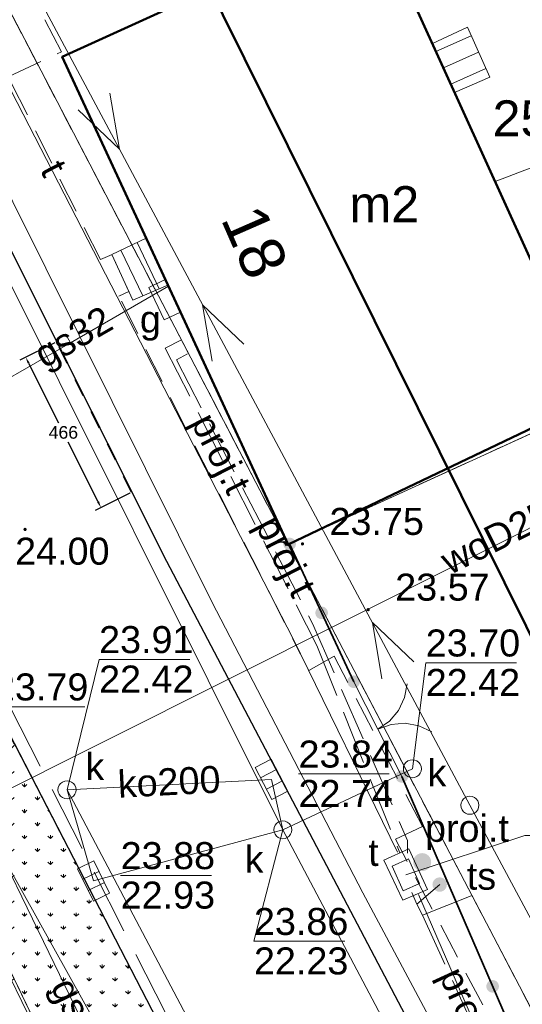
# Model space of a CAD drawing. Extents: x 5491061 to 5491264, y 5912943 to 5913063.
# Tile 56 of 58: x 5491230 to 5491244, y 5912997 to 5913025. Entities that reach past the tile are written whole.
import ezdxf
from ezdxf.enums import TextEntityAlignment as Align

# ---------------------------------------------------------------- set-up
doc = ezdxf.new("R2010")
doc.units = 0
for name, pattern in [('DGN Style 3', [2.568211, 1.834436, -0.733774]), ('PRZER1-1', [1, 0.5, -0.5]), ('PRZER2-1', [1.5, 1, -0.5]), ('PRZER3-1', [2, 1.5, -0.5])]:
    doc.linetypes.add(name, pattern=pattern)
doc.layers.get('0').update_dxf_attribs({"linetype": 'CONTINUOUS'})
doc.layers.add('AK_rośliny', color=7, linetype='CONTINUOUS')
doc.layers.add('AK_wymiary', color=7, linetype='CONTINUOUS')
for name, color, linetype, lineweight in [('GEPADR_O', 7, 'CONTINUOUS', 18), ('GEPPGD', 7, 'CONTINUOUS', 18), ('GESBZO', 7, 'CONTINUOUS', 50), ('GESBZO_O', 7, 'CONTINUOUS', 50), ('GESDZI', 7, 'CONTINUOUS', 18), ('GESDZI_O', 7, 'CONTINUOUS', 18), ('GESKKL', 82, 'CONTINUOUS', 18), ('GESSCH', 7, 'CONTINUOUS', 18), ('GESUZY', 96, 'CONTINUOUS', 18), ('GSLKBR', 7, 'CONTINUOUS', 18), ('GSLKOG', 7, 'CONTINUOUS', 35), ('GSLKRW', 7, 'CONTINUOUS', 25), ('GSPWPS', 7, 'CONTINUOUS', 13), ('GSPWPS_O', 7, 'CONTINUOUS', 13), ('GSSKOA', 7, 'CONTINUOUS', 18), ('GSSKOD', 7, 'CONTINUOUS', 18), ('GULEPR', 1, 'CONTINUOUS', 18), ('GULGPR', 52, 'CONTINUOUS', 18), ('GULGPR_O', 52, 'CONTINUOUS', 18), ('GULKPR', 36, 'CONTINUOUS', 18), ('GULKPR_O', 36, 'CONTINUOUS', 18), ('GULTPR', 30, 'CONTINUOUS', 18), ('GULTPR_O', 30, 'CONTINUOUS', 18), ('GULWPR', 5, 'CONTINUOUS', 18), ('GULWPR_O', 5, 'CONTINUOUS', 18), ('GUPGSG', 52, 'CONTINUOUS', 18), ('GUPGSG_O', 52, 'CONTINUOUS', 18), ('GUPISN', 7, 'CONTINUOUS', 18), ('GUPIWZ', 7, 'CONTINUOUS', 18), ('GUPIWZ_O', 7, 'CONTINUOUS', 18), ('GUPKKS', 36, 'CONTINUOUS', 18), ('GUPKSD', 36, 'CONTINUOUS', 18), ('GUPKSD_O', 36, 'CONTINUOUS', 18), ('GUPPRZ_O', 7, 'CONTINUOUS', 18), ('GUPTST', 30, 'CONTINUOUS', 18), ('GUPTST_O', 30, 'CONTINUOUS', 18), ('GUPTUT', 30, 'CONTINUOUS', 18), ('GUPTUT_O', 30, 'CONTINUOUS', 18), ('GUPZCP', 7, 'CONTINUOUS', 18), ('GUSIKP', 7, 'CONTINUOUS', 18), ('Zakres opracowania', 1, 'DGN Style 3', 50)]:
    doc.layers.add(name, color=color, linetype=linetype, lineweight=lineweight)
doc.styles.add('Arial', font='arial.ttf')
doc.styles.get("Standard").update_dxf_attribs({"font": 'txt.shx'})
doc.dimstyles.get("Standard").update_dxf_attribs({"dimtxt": 0.18, "dimasz": 0.18, "dimexe": 0.18, "dimexo": 0.0625, "dimgap": 0.09, "dimtad": 0, "dimtih": 1, "dimtoh": 1, "dimdec": 4, "dimzin": 0, "dimdsep": 46, "dimtxsty": 'Standard', "dimcen": 0.09, "dimadec": 0, "dimazin": 0, "dimtfac": 1, "dimtdec": 4, "dimtofl": 0, "dimtmove": 0, "dimatfit": 3, "dimfxl": 1, "dimtolj": 1, "dimtzin": 0, "dimarcsym": 0})

# ---------------------------------------------------------------- blocks, each defined once
blk = doc.blocks.new('D_GSPWPS1')
blk.add_hatch(color=0).paths.add_polyline_path([(-0.045, 0), (-0.043467, -0.011647), (-0.038971, -0.0225), (-0.03182, -0.03182), (-0.0225, -0.038971), (-0.011647, -0.043467), (0, -0.045), (0.011647, -0.043467), (0.0225, -0.038971), (0.03182, -0.03182), (0.038971, -0.0225), (0.043467, -0.011647), (0.045, 0), (0.043467, 0.011647), (0.038971, 0.0225), (0.03182, 0.03182), (0.0225, 0.038971), (0.011647, 0.043467), (0, 0.045), (-0.011647, 0.043467), (-0.0225, 0.038971), (-0.03182, 0.03182), (-0.038971, 0.0225), (-0.043467, 0.011647)])
blk = doc.blocks.new('D_GUPZCP1')
at = {"color": 0}
blk.add_lwpolyline([(0, 0.25), (0, -0.25)], dxfattribs=at)
blk = doc.blocks.new('D_GUPKSD1_1')
at = {"color": 0}
blk.add_lwpolyline([(0, 0.25), (0.064705, 0.241481), (0.125, 0.216506), (0.176777, 0.176777), (0.216506, 0.125), (0.241481, 0.064705), (0.25, 0), (0.241481, -0.064705), (0.216506, -0.125), (0.176777, -0.176777), (0.125, -0.216506), (0.064705, -0.241481), (0, -0.25), (-0.064705, -0.241481), (-0.125, -0.216506), (-0.176777, -0.176777), (-0.216506, -0.125), (-0.241481, -0.064705), (-0.25, 0), (-0.241481, 0.064705), (-0.216506, 0.125), (-0.176777, 0.176777), (-0.125, 0.216506), (-0.064705, 0.241481)], close=True, dxfattribs=at)
blk = doc.blocks.new('D_GUPKKS1')
at = {"color": 0}
blk.add_lwpolyline([(0.5, -0.25), (-0.5, -0.25), (-0.5, 0.25), (0.5, 0.25)], close=True, dxfattribs=at)
for points in [[(-0.175, -0.25), (-0.175, 0.25)], [(0.175, -0.25), (0.175, 0.25)]]:
    blk.add_lwpolyline(points, dxfattribs=at)
blk = doc.blocks.new('D_GUPGSG1')
at = {"color": 0}
blk.add_lwpolyline([(-0.5, -0.25), (-0.5, 0.25), (0.5, 0.25), (0.5, -0.25)], close=True, dxfattribs=at)
blk = doc.blocks.new('D_GUPTST1')
blk.add_hatch(color=0).paths.add_polyline_path([(-0.25, 0), (-0.241481, -0.064705), (-0.216506, -0.125), (-0.176777, -0.176777), (-0.125, -0.216506), (-0.064705, -0.241481), (0, -0.25), (0.064705, -0.241481), (0.125, -0.216506), (0.176777, -0.176777), (0.216506, -0.125), (0.241481, -0.064705), (0.25, 0), (0.241481, 0.064705), (0.216506, 0.125), (0.176777, 0.176777), (0.125, 0.216506), (0.064705, 0.241481), (0, 0.25), (-0.064705, 0.241481), (-0.125, 0.216506), (-0.176777, 0.176777), (-0.216506, 0.125), (-0.241481, 0.064705)])
blk = doc.blocks.new('D_GUPTUT1')
blk.add_hatch(color=0).paths.add_polyline_path([(-0.2, 0), (-0.193185, -0.051764), (-0.173205, -0.1), (-0.141421, -0.141421), (-0.1, -0.173205), (-0.051764, -0.193185), (0, -0.2), (0.051764, -0.193185), (0.1, -0.173205), (0.141421, -0.141421), (0.173205, -0.1), (0.193185, -0.051764), (0.2, 0), (0.193185, 0.051764), (0.173205, 0.1), (0.141421, 0.141421), (0.1, 0.173205), (0.051764, 0.193185), (0, 0.2), (-0.051764, 0.193185), (-0.1, 0.173205), (-0.141421, 0.141421), (-0.173205, 0.1), (-0.193185, 0.051764)])
blk = doc.blocks.new('D_GUPIWZ1_1')
at = {"color": 0}
blk.add_lwpolyline([(0, 0.25), (0.064705, 0.241481), (0.125, 0.216506), (0.176777, 0.176777), (0.216506, 0.125), (0.241481, 0.064705), (0.25, 0), (0.241481, -0.064705), (0.216506, -0.125), (0.176777, -0.176777), (0.125, -0.216506), (0.064705, -0.241481), (0, -0.25), (-0.064705, -0.241481), (-0.125, -0.216506), (-0.176777, -0.176777), (-0.216506, -0.125), (-0.241481, -0.064705), (-0.25, 0), (-0.241481, 0.064705), (-0.216506, 0.125), (-0.176777, 0.176777), (-0.125, 0.216506), (-0.064705, 0.241481)], close=True, dxfattribs=at)
blk = doc.blocks.new('D_GUPIWZ1_3')
at = {"color": 0}
blk.add_lwpolyline([(0.375, -0.25), (-0.375, -0.25), (-0.375, 0.25), (0.375, 0.25)], close=True, dxfattribs=at)
blk = doc.blocks.new('D_GUPISN1')
at = {"color": 0}
blk.add_lwpolyline([(0, 0.25), (0.064705, 0.241481), (0.125, 0.216506), (0.176777, 0.176777), (0.216506, 0.125), (0.241481, 0.064705), (0.25, 0), (0.241481, -0.064705), (0.216506, -0.125), (0.176777, -0.176777), (0.125, -0.216506), (0.064705, -0.241481), (0, -0.25), (-0.064705, -0.241481), (-0.125, -0.216506), (-0.176777, -0.176777), (-0.216506, -0.125), (-0.241481, -0.064705), (-0.25, 0), (-0.241481, 0.064705), (-0.216506, 0.125), (-0.176777, 0.176777), (-0.125, 0.216506), (-0.064705, 0.241481)], close=True, dxfattribs=at)
blk = doc.blocks.new('D_GEPPGD1_2')
blk.add_hatch(color=0).paths.add_polyline_path([(0, -0.045), (0.013906, -0.042798), (0.02645, -0.036406), (0.036406, -0.02645), (0.042798, -0.013906), (0.045, 0), (0.042798, 0.013906), (0.036406, 0.02645), (0.02645, 0.036406), (0.013906, 0.042798), (0, 0.045), (-0.013906, 0.042798), (-0.02645, 0.036406), (-0.036406, 0.02645), (-0.042798, 0.013906), (-0.045, 0), (-0.042798, -0.013906), (-0.036406, -0.02645), (-0.02645, -0.036406), (-0.013906, -0.042798)])
blk = doc.blocks.new('D_KOLO')
blk.add_hatch(color=0).paths.add_polyline_path([(-0.175, 0), (-0.169037, -0.045293), (-0.151554, -0.0875), (-0.123744, -0.123744), (-0.0875, -0.151554), (-0.045293, -0.169037), (0, -0.175), (0.045293, -0.169037), (0.0875, -0.151554), (0.123744, -0.123744), (0.151554, -0.0875), (0.169037, -0.045293), (0.175, 0), (0.169037, 0.045293), (0.151554, 0.0875), (0.123744, 0.123744), (0.0875, 0.151554), (0.045293, 0.169037), (0, 0.175), (-0.045293, 0.169037), (-0.0875, 0.151554), (-0.123744, 0.123744), (-0.151554, 0.0875), (-0.169037, 0.045293)])
blk = doc.blocks.new('D_GSLKOG1')
blk.add_hatch(color=0).paths.add_polyline_path([(-0.175, 0), (-0.169037, -0.045293), (-0.151554, -0.0875), (-0.123744, -0.123744), (-0.0875, -0.151554), (-0.045293, -0.169037), (0, -0.175), (0.045293, -0.169037), (0.0875, -0.151554), (0.123744, -0.123744), (0.151554, -0.0875), (0.169037, -0.045293), (0.175, 0), (0.169037, 0.045293), (0.151554, 0.0875), (0.123744, 0.123744), (0.0875, 0.151554), (0.045293, 0.169037), (0, 0.175), (-0.045293, 0.169037), (-0.0875, 0.151554), (-0.123744, 0.123744), (-0.151554, 0.0875), (-0.169037, 0.045293)])
blk = doc.blocks.new('D_GSLKBR1')
at = {"color": 0}
for points in [[(1.299038, 0.75), (1.06066, 0.43934), (0.75, 0.200962), (0.388229, 0.051111), (0, 0)], [(0, 0), (0.388229, -0.051111), (0.75, -0.200962), (1.06066, -0.43934), (1.299038, -0.75)]]:
    blk.add_lwpolyline(points, dxfattribs=at)
blk = doc.blocks.new('D_SUEP1')
at = {"color": 0}
blk.add_lwpolyline([(-0.75, -0.5), (0.75, 0), (-0.75, 0.5)], dxfattribs=at)
blk = doc.blocks.new('0')
at = {"linetype": 'Continuous', "lineweight": 5, "true_color": 0xc8c92d, "transparency": 33554534}
h = blk.add_hatch(dxfattribs=at)
h.set_pattern_fill('GRASS', color=52, scale=0.02)
h.set_pattern_definition([(90, (5491340.91723, 5912991.77712), (-0.3592102, 0.3592102), [0.09525, -0.6231705]), (45, (5491340.91723, 5912991.7771), (-0.3592102, 0.3592102), [0.09525, -0.41275]), (135, (5491340.91723, 5912991.7771), (-0.3592102, -0.3592102), [0.09525, -0.41275])])
h.paths.add_polyline_path([(5491281.949, 5913006.186), (5491279.417, 5913004.881), (5491290.369, 5912982.438), (5491294.129, 5912982.647)])
at = {"layer": 'AK_rośliny', "color": 9, "linetype": 'Continuous', "lineweight": 0, "true_color": 0xc7c8ca}
for p, q in [((5491281.949, 5913006.186, -9.583), (5491279.417, 5913004.881, -9.583)), ((5491294.129, 5912982.647, 0.477), (5491281.949, 5913006.186, -9.583)), ((5491279.417, 5913004.881, -9.583), (5491290.369, 5912982.438, 0.477)), ((5491290.369, 5912982.438, 0.477), (5491294.129, 5912982.647, 0.477))]:
    blk.add_line(p, q, dxfattribs=at)
blk = doc.blocks.new('*D89')
at = {"layer": 'AK_wymiary', "color": 0, "linetype": 'Continuous', "lineweight": -2, "transparency": 16777216}
for p, q in [((5491231.118, 5913015.6), (5491230.153, 5913015.117)), ((5491230.394, 5913015.036), (5491231.224, 5913013.379)), ((5491232.323, 5913011.184), (5491231.493, 5913012.842)), ((5491233.208, 5913011.426), (5491232.243, 5913010.943))]:
    blk.add_line(p, q, dxfattribs=at)
at = {"layer": 'AK_wymiary', "color": 0, "linetype": 'Continuous', "lineweight": 30, "transparency": 16777216}
for points in [[(5491230.421, 5913015.05), (5491230.367, 5913015.023), (5491230.314, 5913015.197)], [(5491232.35, 5913011.198), (5491232.296, 5913011.171), (5491232.404, 5913011.023)]]:
    blk.add_solid(points, dxfattribs=at)
at = {"layer": 'AK_wymiary', "color": 0, "linetype": 'Continuous', "lineweight": 9, "transparency": 16777216, "insert": (5491231.359, 5913013.11), "char_height": 0.18, "attachment_point": 5}
blk.add_mtext('\\A1;{\\fArial|b0|i0|c238|p34;\\H1.94444x;466}', dxfattribs=at)

msp = doc.modelspace()

# ---------------------------------------------------------------- hatches: boundary and pattern name
at = {"layer": 'AK_rośliny', "linetype": 'Continuous', "lineweight": -3, "true_color": 0x136734, "transparency": 33554534}
h = msp.add_hatch(dxfattribs=at)
h.set_pattern_fill('GRASS', color=116, scale=0.02)
h.set_pattern_definition([(90, (5491226.88308, 5913000.88213), (-0.35921, 0.35921), [0.09525, -0.62317]), (45, (5491226.8831, 5913000.88213), (-0.35921, 0.35921), [0.09525, -0.41275]), (135, (5491226.8831, 5913000.88213), (-0.35921, -0.35921), [0.09525, -0.41275])])
edge = h.paths.add_edge_path()
edge.add_spline(control_points=[(5491225.80843, 5913006.09867), (5491226.03807, 5913005.58798), (5491226.60902, 5913004.3183), (5491227.98856, 5913001.51976), (5491229.18632, 5912999.0045), (5491230.06422, 5912997.01908), (5491230.29934, 5912996.66945), (5491230.37864, 5912996.37176), (5491229.94435, 5912996.37462), (5491229.60329, 5912996.39138), (5491229.43557, 5912996.0362), (5491229.12346, 5912996.081), (5491228.90573, 5912995.91723), (5491228.73106, 5912995.7271), (5491228.63649, 5912995.4018), (5491228.29908, 5912995.67467), (5491228.04404, 5912995.71357), (5491227.81341, 5912995.7127), (5491227.5657, 5912995.688), (5491227.2745, 5912995.82558), (5491226.93538, 5912995.79205), (5491226.78102, 5912995.52941), (5491226.42334, 5912995.962), (5491226.05319, 5912996.30369), (5491225.44652, 5912997.03109), (5491224.82329, 5912997.74109), (5491224.15041, 5912998.48665), (5491223.85819, 5912998.87697), (5491223.5156, 5912999.12667), (5491223.66893, 5912999.18772), (5491223.85201, 5912999.13395), (5491223.90143, 5912999.47286), (5491223.85949, 5912999.74118), (5491223.65675, 5912999.9829), (5491223.64113, 5913000.24981), (5491223.68016, 5913000.53754), (5491223.57865, 5913000.82656), (5491223.46915, 5913001.01803), (5491223.38752, 5913001.11266), (5491223.4005, 5913001.14519), (5491223.42703, 5913001.15503), (5491223.45493, 5913001.15615), (5491223.49809, 5913001.15137), (5491223.57308, 5913001.14691), (5491223.67506, 5913001.17038), (5491223.76653, 5913001.2496), (5491223.82424, 5913001.3693), (5491223.90266, 5913001.50205), (5491223.93349, 5913001.65984), (5491223.93301, 5913001.80687), (5491223.863, 5913001.92513), (5491223.73659, 5913001.91893), (5491223.74626, 5913002.02444), (5491223.8401, 5913001.9763), (5491223.92575, 5913001.9911), (5491223.98989, 5913002.02682), (5491224.02404, 5913002.07661), (5491224.07887, 5913002.05914), (5491224.14416, 5913002.07597), (5491224.20548, 5913002.11727), (5491224.20793, 5913002.18312), (5491224.27544, 5913002.17971), (5491224.33447, 5913002.21503), (5491224.38924, 5913002.27947), (5491224.4075, 5913002.34406), (5491224.39181, 5913002.39417), (5491224.42597, 5913002.41708), (5491224.44456, 5913002.45378), (5491224.45554, 5913002.50556), (5491224.44121, 5913002.55071), (5491224.43323, 5913002.58779), (5491224.40337, 5913002.60083), (5491224.44724, 5913002.61376), (5491224.46675, 5913002.63847), (5491224.50791, 5913002.68492), (5491224.5047, 5913002.75399), (5491224.49998, 5913002.80998), (5491224.46022, 5913002.83725), (5491224.48771, 5913002.85378), (5491224.49853, 5913002.8781), (5491224.51188, 5913002.90699), (5491224.51337, 5913002.94318), (5491224.50709, 5913002.98523), (5491224.54881, 5913003.00559), (5491224.57494, 5913003.04927), (5491224.60382, 5913003.02588), (5491224.63018, 5913003.0198), (5491224.67106, 5913003.02148), (5491224.71187, 5913003.04019), (5491224.75362, 5913003.07024), (5491224.79238, 5913003.108), (5491224.82814, 5913003.15982), (5491224.86571, 5913003.21912), (5491224.88078, 5913003.28304), (5491224.88958, 5913003.35084), (5491224.89318, 5913003.42231), (5491224.8962, 5913003.50061), (5491224.89404, 5913003.57355), (5491224.86449, 5913003.63355), (5491224.88442, 5913003.68321), (5491224.90559, 5913003.73451), (5491224.9569, 5913003.7163), (5491225.00438, 5913003.72339), (5491225.05383, 5913003.72058), (5491225.09587, 5913003.7285), (5491225.14623, 5913003.74281), (5491225.21423, 5913003.77431), (5491225.27938, 5913003.82801), (5491225.33619, 5913003.89466), (5491225.38569, 5913003.97052), (5491225.42301, 5913004.06535), (5491225.43977, 5913004.17487), (5491225.4374, 5913004.30091), (5491225.42577, 5913004.42597), (5491225.41884, 5913004.54117), (5491225.36063, 5913004.60068), (5491225.37344, 5913004.68005), (5491225.42566, 5913004.67357), (5491225.46687, 5913004.68472), (5491225.50856, 5913004.74707), (5491225.55084, 5913004.83474), (5491225.50762, 5913005.02682), (5491225.84897, 5913004.93433), (5491225.86871, 5913005.1047), (5491225.97189, 5913005.32807), (5491225.98336, 5913005.48271), (5491225.89738, 5913005.76908), (5491225.84005, 5913005.95236), (5491225.75407, 5913006.07836), (5491225.67105, 5913006.19428), (5491225.68854, 5913006.2674), (5491225.73004, 5913006.36246), (5491225.76489, 5913006.229), (5491225.78919, 5913006.17379), (5491225.80544, 5913006.11036), (5491225.80843, 5913006.09867)], knot_values=[0, 0, 0, 0, 1.68020414, 4.1774058, 9.34140629, 10.13537581, 10.57308892, 10.67062097, 10.94387935, 11.47445945, 11.71160883, 11.93192622, 12.31139103, 12.46270525, 12.7412284, 13.0578145, 13.402421, 13.56609198, 13.74377465, 14.13895608, 14.51681238, 14.64239767, 14.89716895, 15.69739153, 16.52530459, 17.5821922, 18.64130328, 19.31564812, 19.44163655, 19.52105284, 19.69425771, 19.94601585, 20.28615415, 20.56104031, 20.83903482, 21.05729589, 21.43132345, 21.71140664, 21.74830441, 21.77797342, 21.79864573, 21.82997197, 21.86129821, 21.92879388, 22.05529772, 22.16337445, 22.27919699, 22.45119041, 22.62352345, 22.75282488, 22.89126089, 22.98687258, 23.03331909, 23.11734085, 23.20126061, 23.30758772, 23.32614754, 23.37111364, 23.44976303, 23.53453733, 23.56848969, 23.61756758, 23.6952084, 23.7780722, 23.86447739, 23.8863758, 23.92218025, 23.96846877, 24.01142349, 24.07585579, 24.10944866, 24.12073547, 24.15242887, 24.18365514, 24.23295036, 24.32476361, 24.37680813, 24.405776, 24.42570539, 24.45091384, 24.48891905, 24.51765009, 24.56195127, 24.59697525, 24.65077756, 24.6693661, 24.69565757, 24.73228788, 24.78950243, 24.82723535, 24.88667019, 24.95048736, 25.01602708, 25.09567293, 25.14452822, 25.22142511, 25.31007024, 25.37960229, 25.44017546, 25.49537687, 25.54336085, 25.57073632, 25.6391461, 25.69078272, 25.71727719, 25.76714624, 25.84767019, 25.94011202, 26.01785459, 26.10989698, 26.21061162, 26.32093438, 26.44037288, 26.5857705, 26.70721721, 26.76099489, 26.83711567, 26.85908682, 26.908232, 26.95787154, 27.07411989, 27.21523335, 27.37416723, 27.51916334, 27.67603345, 27.84340654, 28.01581319, 28.19014758, 28.33940453, 28.4553896, 28.56032725, 28.60885202, 28.66842326, 28.82565212, 28.86117747, 28.86117747, 28.86117747, 28.86117747], degree=3, periodic=0)

# ---------------------------------------------------------------- linework, layer by layer
at = {"color": 1, "linetype": 'DGN Style 3', "lineweight": 20}
msp.add_line((5491225.23016, 5913014.64365), (5491240.58332, 5912984.42907), dxfattribs=at)
at = {"color": 251, "linetype": 'Continuous', "lineweight": 0, "true_color": 0x636466}
msp.add_line((5491234.92, 5912987.71), (5491222.72, 5913013.04), dxfattribs=at)
at = {"layer": 'AK_wymiary', "color": 146, "linetype": 'PRZER1-1', "lineweight": 40, "true_color": 0x105689}
msp.add_line((5491233.26393, 5913011.45413, 10.18), (5491231.17391, 5913015.62798, 10.18), dxfattribs=at)
at = {"layer": 'GESBZO', "color": 252, "linetype": 'Continuous', "lineweight": 50, "true_color": 0x939598, "elevation": 10.18}
msp.add_lwpolyline([(5491246.09371, 5913014.0524), (5491237.6, 5913010), (5491231.33, 5913023.54), (5491239.98, 5913027.48)], close=True, dxfattribs=at)
at = {"layer": 'GESDZI', "color": 252, "linetype": 'Continuous', "lineweight": 13, "true_color": 0x939598, "elevation": 10.22, "flags": 128}
for points in [[(5491256.08236, 5912974.72878), (5491255.96, 5912974.97), (5491237.6, 5913010), (5491229.38, 5913025.75), (5491224.63, 5913035.27), (5491222.33, 5913039.88), (5491219.13615, 5913046.27981)], [(5491209.5817, 5913041.91374), (5491212.9, 5913034.29), (5491217.7, 5913023.67), (5491222.72, 5913013.04), (5491234.92, 5912987.71), (5491236.23, 5912984.98), (5491238.39, 5912985.1), (5491245.88014, 5912969.79957)], [(5491240.49036, 5913030.31232), (5491229.38, 5913025.75), (5491237.6, 5913010), (5491249.35807, 5913015.36932)], [(5491249.35807, 5913015.36932), (5491237.6, 5913010), (5491255.96, 5912974.97), (5491256.08236, 5912974.72878)]]:
    msp.add_lwpolyline(points, dxfattribs=at)
at = {"layer": 'GESDZI', "color": 252, "linetype": 'Continuous', "lineweight": 18, "true_color": 0x939598, "elevation": 10.22}
msp.add_lwpolyline([(5491234.92, 5912987.71), (5491222.72, 5913013.04), (5491195.8, 5912999.17), (5491198.54, 5912994.11), (5491204.74, 5912982.92), (5491236.23, 5912984.98)], close=True, dxfattribs=at)
at = {"layer": 'GESKKL', "color": 252, "linetype": 'PRZER3-1', "lineweight": 13, "true_color": 0x939598, "elevation": 10.06}
msp.add_lwpolyline([(5491256.08236, 5912974.72878), (5491255.96, 5912974.97), (5491237.6, 5913010), (5491249.35807, 5913015.36932)], dxfattribs=at)
at = {"layer": 'GESSCH', "color": 252, "linetype": 'Continuous', "lineweight": 18, "true_color": 0x939598, "elevation": 10.18}
for points in [[(5491242.22413, 5913022.5512), (5491243.20025, 5913022.96988), (5491242.57961, 5913024.36378), (5491241.6062, 5913023.90836)], [(5491233.28999, 5913016.78215), (5491232.70649, 5913018.05013), (5491233.66134, 5913018.50549), (5491234.26466, 5913017.20263)]]:
    msp.add_lwpolyline(points, close=True, dxfattribs=at)
for points in [[(5491242.68655, 5913024.1236), (5491241.70682, 5913023.68737)], [(5491242.88993, 5913023.66683), (5491241.91402, 5913023.2323)], [(5491243.09331, 5913023.21006), (5491242.12121, 5913022.77723)], [(5491233.40957, 5913018.38542), (5491234.02329, 5913017.0985)], [(5491232.95826, 5913018.1702), (5491233.56386, 5913016.9003)]]:
    msp.add_lwpolyline(points, dxfattribs=at)
at = {"layer": 'GESUZY', "color": 252, "linetype": 'PRZER1-1', "lineweight": 13, "true_color": 0x939598, "elevation": 10.08}
for points in [[(5491256.08236, 5912974.72878), (5491255.96, 5912974.97), (5491237.6, 5913010), (5491229.38, 5913025.75), (5491219.13573, 5913046.27962)], [(5491209.5817, 5913041.91374), (5491212.9, 5913034.29), (5491217.7, 5913023.67), (5491222.72, 5913013.04), (5491234.92, 5912987.71), (5491236.23, 5912984.98), (5491238.39, 5912985.1), (5491245.88014, 5912969.79957)], [(5491240.49036, 5913030.31232), (5491229.38, 5913025.75), (5491237.6, 5913010), (5491249.35807, 5913015.36932)], [(5491256.08236, 5912974.72878), (5491255.96, 5912974.97), (5491237.6, 5913010), (5491249.35807, 5913015.36932)]]:
    msp.add_lwpolyline(points, dxfattribs=at)
at = {"layer": 'GESUZY', "color": 252, "linetype": 'PRZER1-1', "lineweight": 18, "true_color": 0x939598, "elevation": 10.08}
msp.add_lwpolyline([(5491234.92, 5912987.71), (5491222.72, 5913013.04), (5491195.8, 5912999.17), (5491198.54, 5912994.11), (5491204.74, 5912982.92), (5491236.23, 5912984.98)], close=True, dxfattribs=at)
at = {"layer": 'GSLKBR', "color": 252, "linetype": 'Continuous', "lineweight": 18, "true_color": 0x939598, "elevation": 10.18}
msp.add_lwpolyline([(5491240.75986, 5913003.56047), (5491239.42136, 5913006.19051)], dxfattribs=at)
at = {"layer": 'GSLKOG', "color": 252, "linetype": 'Continuous', "lineweight": 35, "true_color": 0x939598, "elevation": 10.18}
for points in [[(5491239.42136, 5913006.19051), (5491237.6428, 5913010.01391)], [(5491240.75986, 5913003.56047), (5491245.8, 5912991.91), (5491246.58, 5912992.32)]]:
    msp.add_lwpolyline(points, dxfattribs=at)
at = {"layer": 'GSLKRW', "color": 252, "linetype": 'Continuous', "lineweight": 30, "true_color": 0x939598, "elevation": 10.18, "flags": 128}
for points in [[(5491216.73249, 5913045.18142), (5491218.21448, 5913042.03219), (5491225.2799, 5913027.39856), (5491234.22414, 5913009.53654), (5491241.13079, 5912996.41127), (5491246.71, 5912985.74), (5491253.15671, 5912973.29674)], [(5491211.20356, 5913042.65488), (5491213.13289, 5913038.49436), (5491214.06456, 5913036.60143), (5491221.0767, 5913022.12972), (5491224.21052, 5913015.72354), (5491229.30661, 5913005.79402), (5491234.25036, 5912996.23932), (5491239.00109, 5912986.9879), (5491243.09721, 5912979.55376), (5491247.68162, 5912970.62839)]]:
    msp.add_lwpolyline(points, dxfattribs=at)
at = {"layer": 'GSSKOA', "color": 252, "linetype": 'PRZER3-1', "lineweight": 13, "true_color": 0x939598, "elevation": 10.18}
for points in [[(5491253.15671, 5912973.29674), (5491246.71, 5912985.74), (5491241.13079, 5912996.41127), (5491234.22414, 5913009.53654), (5491225.2799, 5913027.39856), (5491218.21448, 5913042.03219), (5491216.73249, 5913045.18142)], [(5491211.20356, 5913042.65488), (5491213.13289, 5913038.49436), (5491214.06456, 5913036.60143), (5491221.0767, 5913022.12972), (5491224.21052, 5913015.72354), (5491229.30661, 5913005.79402), (5491234.25036, 5912996.23932), (5491239.00109, 5912986.9879), (5491243.09721, 5912979.55376), (5491247.68162, 5912970.62839)]]:
    msp.add_lwpolyline(points, dxfattribs=at)
at = {"layer": 'GSSKOD', "color": 252, "linetype": 'PRZER2-1', "lineweight": 13, "true_color": 0x939598, "elevation": 10.18}
msp.add_lwpolyline([(5491225.2799, 5913027.39856), (5491234.22414, 5913009.53654), (5491241.13079, 5912996.41127), (5491246.71, 5912985.74), (5491248.79, 5912986.82), (5491246.76, 5912990.24), (5491247.44, 5912990.63), (5491246.58, 5912992.32), (5491245.8, 5912991.91), (5491240.58, 5913001.82), (5491241.33, 5913002.17), (5491238.88, 5913006.9), (5491238.18, 5913006.5), (5491232.9, 5913016.89), (5491233.18, 5913017.02), (5491232.71, 5913018.05), (5491232.39, 5913017.91), (5491229.83, 5913022.98), (5491231.31, 5913023.68), (5491230, 5913026.14)], dxfattribs=at)
at = {"layer": 'GULEPR', "color": 252, "linetype": 'Continuous', "lineweight": 13, "true_color": 0x939598, "elevation": 10.14, "flags": 128}
for points in [[(5491220.47896, 5913046.89343), (5491225.494, 5913034.866), (5491242.65037, 5913002.75964), (5491257.35325, 5912975.35085)], [(5491253.90012, 5912973.66062), (5491253.455, 5912974.53), (5491239.673, 5913000.332), (5491235.484, 5913008.407), (5491223.491, 5913032.488), (5491219.052, 5913041.607), (5491217.3607, 5913045.46849)]]:
    msp.add_lwpolyline(points, dxfattribs=at)
at = {"layer": 'GULGPR', "color": 252, "linetype": 'Continuous', "lineweight": 13, "true_color": 0x939598, "elevation": 10.14, "flags": 128}
msp.add_lwpolyline([(5491214.624, 5913034.369), (5491223.49, 5913014.031), (5491224.64101, 5913011.66159), (5491235.453, 5912989.4047), (5491235.926, 5912988.431), (5491245.419, 5912974.974), (5491247.31816, 5912970.46117)], dxfattribs=at)
at = {"layer": 'GULGPR', "color": 252, "linetype": 'Continuous', "lineweight": 18, "true_color": 0x939598, "elevation": 10.14}
for points in [[(5491234.27975, 5913017.17005), (5491231.55264, 5913015.60056)], [(5491231.55264, 5913015.60056), (5491225.308, 5913012.011)]]:
    msp.add_lwpolyline(points, dxfattribs=at)
at = {"layer": 'GULKPR', "color": 252, "linetype": 'Continuous', "lineweight": 18, "true_color": 0x939598, "elevation": 10.14}
for points in [[(5491237.453, 5913002.08), (5491220.87277, 5913035.29164)], [(5491241.05051, 5913003.77409), (5491237.453, 5913002.08)], [(5491231.46, 5913003.19), (5491237.14, 5913003.48)], [(5491237.453, 5913002.08), (5491237.14, 5913003.48)], [(5491231.46, 5913003.19), (5491232.2, 5913000.66)], [(5491237.453, 5913002.08), (5491232.2, 5913000.66)]]:
    msp.add_lwpolyline(points, dxfattribs=at)
at = {"layer": 'GULKPR', "color": 252, "linetype": 'Continuous', "lineweight": 13, "true_color": 0x939598, "elevation": 10.14, "flags": 128}
for points in [[(5491231.46, 5913003.19), (5491248.46677, 5912971.00112)], [(5491252.77668, 5912973.11072), (5491237.453, 5913002.08)]]:
    msp.add_lwpolyline(points, dxfattribs=at)
at = {"layer": 'GULTPR', "color": 252, "linetype": 'Continuous', "lineweight": 13, "true_color": 0x939598, "elevation": 10.14, "flags": 128}
for points in [[(5491240.641, 5913001.459), (5491237.743, 5913007.38), (5491229.415, 5913023.532), (5491228.129, 5913026.236), (5491223.36, 5913035.336), (5491218.46949, 5913045.97517)], [(5491254.93612, 5912974.16772), (5491246.527, 5912989.971), (5491243.258, 5912995.581), (5491241.225, 5913000.285)]]:
    msp.add_lwpolyline(points, dxfattribs=at)
at = {"layer": 'GULTPR', "color": 252, "linetype": 'PRZER3-1', "lineweight": 18, "true_color": 0x939598, "elevation": 10.14}
for points in [[(5491234.64, 5913015.68), (5491234.19, 5913015.45), (5491238.4, 5913007.2), (5491240.7, 5913001.44)], [(5491234.81, 5913015.29), (5491234.5, 5913015.13), (5491238.28, 5913007.81), (5491240.92, 5913001.78), (5491240.92, 5913001.43)], [(5491241.04, 5913000.34), (5491241.18, 5913000.02), (5491241.81, 5913000.56)], [(5491241.18, 5913000.02), (5491241.33, 5912999.71), (5491242.68, 5913000.25)], [(5491241.33, 5912999.71), (5491243.72, 5912994.5), (5491248.94, 5912995.9)]]:
    msp.add_lwpolyline(points, dxfattribs=at)
at = {"layer": 'GULWPR', "color": 252, "linetype": 'Continuous', "lineweight": 18, "true_color": 0x939598, "elevation": 10.14}
msp.add_lwpolyline([(5491243.35106, 5913020.07611), (5491244.87485, 5913020.66291), (5491249.3106, 5913012.96085)], dxfattribs=at)
at = {"layer": 'GULWPR', "color": 252, "linetype": 'Continuous', "lineweight": 13, "true_color": 0x939598, "elevation": 10.14, "flags": 128}
for points in [[(5491250.25859, 5913013.51494), (5491249.3106, 5913012.96085), (5491229.15585, 5913002.86989)], [(5491246.71662, 5912970.18442), (5491246.06344, 5912971.41256), (5491237.07907, 5912988.05733), (5491228.911, 5913002.69902)]]:
    msp.add_lwpolyline(points, dxfattribs=at)
at = {"layer": 'GUPPRZ_O', "color": 252, "linetype": 'Continuous', "lineweight": 13, "true_color": 0x939598, "elevation": 10.8, "flags": 128}
for points in [[(5491231.46, 5913003.19), (5491232.35171, 5913006.81209), (5491234.87171, 5913006.81209)], [(5491241.05051, 5913003.77409), (5491241.42284, 5913006.71837), (5491243.94284, 5913006.71837)], [(5491229.15585, 5913002.86989), (5491229.43203, 5913005.49812), (5491231.95203, 5913005.49812)], [(5491237.89, 5913003.63554), (5491240.41, 5913003.63554)], [(5491237.453, 5913002.08), (5491236.65191, 5912998.98794), (5491239.17191, 5912998.98794)], [(5491240.86807, 5913000.82726), (5491244.17824, 5913001.92193), (5491246.69824, 5913001.92193)], [(5491232.95, 5913000.81554), (5491235.47, 5913000.81554)]]:
    msp.add_lwpolyline(points, dxfattribs=at)
at = {"layer": 'GUSIKP', "color": 252, "linetype": 'Continuous', "lineweight": 18, "true_color": 0x939598, "elevation": 10.14}
msp.add_lwpolyline([(5491240.257, 5913001.238), (5491240.949, 5913001.548), (5491241.471, 5913000.422), (5491240.789, 5913000.123)], close=True, dxfattribs=at)
at = {"layer": 'Zakres opracowania', "color": 6, "linetype": 'Continuous', "ltscale": 0.5, "flags": 128}
msp.add_lwpolyline([(5491202.66694, 5912975.10643), (5491257.43858, 5912981.08121), (5491234.58112, 5913027.14092), (5491186.4563, 5913003.82328)], close=True, dxfattribs=at)

# ---------------------------------------------------------------- block references
at = {"layer": 'AK_rośliny', "linetype": 'Continuous', "lineweight": 5, "transparency": 33554534}
msp.add_blockref('0', (-54.14433, 2.53467, 19.76335), dxfattribs=at)
at = {"layer": 'GEPPGD', "color": 252, "linetype": 'Continuous', "lineweight": 18, "true_color": 0x939598}
msp.add_blockref('D_GEPPGD1_2', (5491237.6, 5913010, 10.24), dxfattribs=at)
msp.add_blockref('D_GEPPGD1_2', (5491237.6, 5913010, 10.24), dxfattribs=at)
at = {"layer": 'GSLKBR', "color": 252, "linetype": 'Continuous', "lineweight": 18, "true_color": 0x939598, "rotation": 26.97284335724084}
msp.add_blockref('D_GSLKBR1', (5491240.09061, 5913004.87549, 10.18), dxfattribs=at)
at = {"layer": 'GSLKOG', "color": 252, "linetype": 'Continuous', "lineweight": 35, "true_color": 0x939598}
for name, p, rotation in [('D_GSLKOG1', (5491237.6428, 5913010.01391, 10.18), 114.9468715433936), ('D_KOLO', (5491238.53208, 5913008.10221, 10.18), 114.9468715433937), ('D_KOLO', (5491238.53208, 5913008.10221, 10.18), 114.9468715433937), ('D_GSLKOG1', (5491239.42136, 5913006.19051, 10.18), 114.9468715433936), ('D_GSLKOG1', (5491240.75986, 5913003.56047, 10.18), 293.3939006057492), ('D_KOLO', (5491243.27993, 5912997.73524, 10.18), 293.3939006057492), ('D_KOLO', (5491243.27993, 5912997.73524, 10.18), 293.3939006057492)]:
    msp.add_blockref(name, p, dxfattribs=dict(at, rotation=rotation))
at = {"layer": 'GSPWPS', "color": 252, "linetype": 'Continuous', "lineweight": 13, "true_color": 0x939598}
for p in [(5491230.2955, 5913010.41872, 10.08), (5491237.99976, 5913010.01649, 10.08), (5491239.82526, 5913008.19098, 10.08)]:
    msp.add_blockref('D_GSPWPS1', p, dxfattribs=at)
at = {"layer": 'GULEPR', "color": 252, "linetype": 'Continuous', "lineweight": 18, "true_color": 0x939598}
for p, rotation in [((5491232.5634, 5913021.63635, 10.14), 298.1182904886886), ((5491235.58097, 5913015.98929, 10.14), 118.1182904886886), ((5491240.29391, 5913007.16952, 10.14), 118.1182904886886)]:
    msp.add_blockref('D_SUEP1', p, dxfattribs=dict(at, rotation=rotation))
at = {"layer": 'GUPGSG', "color": 252, "linetype": 'Continuous', "lineweight": 18, "true_color": 0x939598, "rotation": 295.5058841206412}
msp.add_blockref('D_GUPGSG1', (5491234.173, 5913016.795, 10.16), dxfattribs=at)
at = {"layer": 'GUPISN', "color": 252, "linetype": 'Continuous', "lineweight": 18, "true_color": 0x939598}
msp.add_blockref('D_GUPISN1', (5491242.65037, 5913002.75964, 10.16), dxfattribs=at)
at = {"layer": 'GUPIWZ', "color": 252, "linetype": 'Continuous', "lineweight": 18, "true_color": 0x939598}
for p in [(5491241.05051, 5913003.77409, 10.18), (5491231.46, 5913003.19, 10.18), (5491237.453, 5913002.08, 10.18)]:
    msp.add_blockref('D_GUPIWZ1_1', p, dxfattribs=at)
at = {"layer": 'GUPIWZ', "color": 252, "linetype": 'Continuous', "lineweight": 18, "true_color": 0x939598, "rotation": 293.9572138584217}
msp.add_blockref('D_GUPIWZ1_3', (5491240.86807, 5913000.82726, 10.18), dxfattribs=at)
at = {"layer": 'GUPKKS', "color": 252, "linetype": 'Continuous', "lineweight": 18, "true_color": 0x939598}
for p, rotation in [((5491237.14, 5913003.48, 10.16), 297.3137054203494), ((5491232.2, 5913000.66, 10.16), 296.0607208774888)]:
    msp.add_blockref('D_GUPKKS1', p, dxfattribs=dict(at, rotation=rotation))
at = {"layer": 'GUPKSD', "color": 252, "linetype": 'Continuous', "lineweight": 18, "true_color": 0x939598}
for p in [(5491241.05051, 5913003.77409, 10.16), (5491231.46, 5913003.19, 10.16), (5491237.453, 5913002.08, 10.16)]:
    msp.add_blockref('D_GUPKSD1_1', p, dxfattribs=at)
at = {"layer": 'GUPTST', "color": 252, "linetype": 'Continuous', "lineweight": 18, "true_color": 0x939598}
msp.add_blockref('D_GUPTST1', (5491241.324, 5913001.183, 10.16), dxfattribs=at)
at = {"layer": 'GUPTUT', "color": 252, "linetype": 'Continuous', "lineweight": 18, "true_color": 0x939598}
msp.add_blockref('D_GUPTUT1', (5491241.81, 5913000.56, 10.16), dxfattribs=at)
at = {"layer": 'GUPZCP', "color": 252, "linetype": 'Continuous', "lineweight": 18, "true_color": 0x939598, "rotation": 208.5474263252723}
msp.add_blockref('D_GUPZCP1', (5491231.55264, 5913015.60056, 10.16), dxfattribs=at)

# ---------------------------------------------------------------- texts
at = {"layer": 'GEPADR_O', "color": 252, "linetype": 'Continuous', "lineweight": 0, "true_color": 0x939598, "style": 'Arial'}
msp.add_text('18', height=1.25, rotation=293.640006, dxfattribs=at).set_placement((5491235.72033, 5913019.04339))
at = {"layer": 'GESBZO_O', "color": 252, "linetype": 'Continuous', "lineweight": 0, "true_color": 0x939598, "style": 'Arial'}
msp.add_text('m2', height=1, dxfattribs=at).set_placement((5491240.27184, 5913018.947), align=Align.CENTER)
at = {"layer": 'GESDZI_O', "color": 251, "linetype": 'Continuous', "lineweight": 0, "true_color": 0x636466, "style": 'Arial'}
msp.add_text('258', height=1, dxfattribs=at).set_placement((5491243.27912, 5913021.32957))
at = {"layer": 'GSPWPS_O', "color": 251, "linetype": 'Continuous', "lineweight": 0, "true_color": 0x636466, "style": 'Arial'}
for s, p in [('23.75', (5491238.74976, 5913010.26649)), ('24.00', (5491230.01947, 5913009.43986)), ('23.57', (5491240.57526, 5913008.44098))]:
    msp.add_text(s, height=0.75, dxfattribs=at).set_placement(p)
at = {"layer": 'GULGPR_O', "color": 252, "linetype": 'Continuous', "lineweight": 0, "true_color": 0x939598, "style": 'Arial'}
for s, rotation, p in [('gs32', 29.89122, (5491231.81746, 5913015.44334)), ('gs225', 295.90961, (5491231.61597, 5912996.44651))]:
    msp.add_text(s, height=0.75, rotation=rotation, dxfattribs=at).set_placement(p, align=Align.CENTER)
at = {"layer": 'GULKPR_O', "color": 251, "linetype": 'Continuous', "lineweight": 0, "true_color": 0x636466, "style": 'Arial'}
msp.add_text('ko200', height=0.75, rotation=2.922765, dxfattribs=at).set_placement((5491234.31496, 5913003.0419), align=Align.CENTER)
at = {"layer": 'GULTPR_O', "color": 252, "linetype": 'Continuous', "lineweight": 0, "true_color": 0x939598, "style": 'Arial'}
for s, rotation, p in [('t', 297.275709, (5491230.76355, 5913020.2747)), ('proj.t', 297.035362, (5491235.40935, 5913012.36207)), ('proj.t', 297.311533, (5491237.20154, 5913009.50273)), ('proj.t', 294.642494, (5491242.25825, 5912996.98263))]:
    msp.add_text(s, height=0.75, rotation=rotation, dxfattribs=at).set_placement(p, align=Align.CENTER)
at = {"layer": 'GULWPR_O', "color": 252, "linetype": 'Continuous', "lineweight": 0, "true_color": 0x939598, "style": 'Arial'}
msp.add_text('woD25', height=0.75, rotation=26.595927, dxfattribs=at).set_placement((5491243.54795, 5913009.87448), align=Align.CENTER)
at = {"layer": 'GUPGSG_O', "color": 252, "linetype": 'Continuous', "lineweight": 0, "true_color": 0x939598, "style": 'Arial'}
msp.add_text('g', height=0.75, dxfattribs=at).set_placement((5491233.48421, 5913015.88125))
at = {"layer": 'GUPIWZ_O', "color": 251, "linetype": 'Continuous', "lineweight": 0, "true_color": 0x636466, "style": 'Arial'}
msp.add_text('t', height=0.75, dxfattribs=at).set_placement((5491240.11807, 5913001.07726), align=Align.RIGHT)
at = {"layer": 'GUPKSD_O', "color": 251, "linetype": 'Continuous', "lineweight": 0, "true_color": 0x636466, "style": 'Arial'}
for p in [(5491232.49463, 5913003.4595), (5491241.99738, 5913003.28307), (5491236.91783, 5913000.88696)]:
    msp.add_text('k', height=0.75, dxfattribs=at).set_placement(p, align=Align.RIGHT)
at = {"layer": 'GUPPRZ_O', "color": 251, "linetype": 'Continuous', "lineweight": 0, "true_color": 0x636466, "style": 'Arial'}
for s, p in [('23.91', (5491232.35171, 5913006.98459)), ('23.70', (5491241.42284, 5913006.89087)), ('22.42', (5491232.35171, 5913005.88959)), ('22.42', (5491241.42284, 5913005.79587)), ('23.79', (5491229.43203, 5913005.67062)), ('23.84', (5491237.89, 5913003.80804)), ('22.74', (5491237.89, 5913002.71304)), ('23.88', (5491232.95, 5913000.98804)), ('22.93', (5491232.95, 5912999.89304)), ('23.86', (5491236.65191, 5912999.16044)), ('22.23', (5491236.65191, 5912998.06544))]:
    msp.add_text(s, height=0.75, dxfattribs=at).set_placement(p)
at = {"layer": 'GUPTST_O', "color": 252, "linetype": 'Continuous', "lineweight": 0, "true_color": 0x939598, "style": 'Arial'}
msp.add_text('ts', height=0.75, dxfattribs=at).set_placement((5491242.56337, 5913000.41814))
at = {"layer": 'GUPTUT_O', "color": 252, "linetype": 'Continuous', "lineweight": 0, "true_color": 0x939598, "style": 'Arial'}
msp.add_text('proj.t', height=0.75, dxfattribs=at).set_placement((5491243.73059, 5913001.74603), align=Align.RIGHT)

# ---------------------------------------------------------------- dimensions: what is measured, and where the dimension line sits
at = {"layer": 'AK_wymiary', "color": 7, "linetype": 'Continuous', "lineweight": 9}
dim = msp.add_aligned_dim(p1=(5491233.26393, 5913011.45413, 10.18), p2=(5491231.17391, 5913015.62798, 10.18), distance=0.96202, text='{\\fArial|b0|i0|c238|p34;\\H1.94444x;466}', dimstyle='Standard', dxfattribs=at)
dim.commit()
dim.dimension.update_dxf_attribs({"geometry": '*D89', "text_midpoint": (5491231.35872, 5913013.11031)})

doc.saveas('drawing.dxf')
